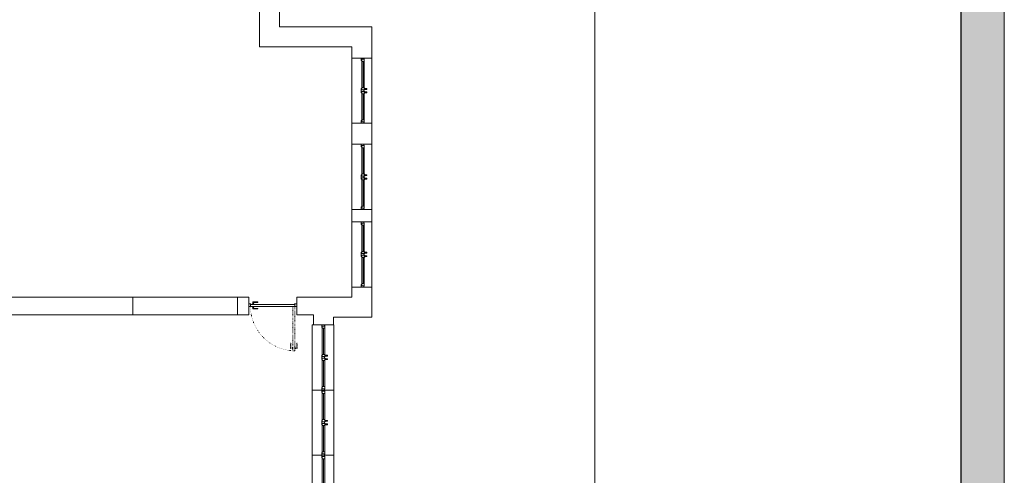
# Model space of a CAD drawing. Header units: millimetres. Extents: x 80301 to 146489, y -78581 to -28273.
# Tile 17 of 135: x 86902 to 89164, y -65340 to -64293. Entities that reach past the tile are written whole.
import ezdxf

# ---------------------------------------------------------------- set-up
doc = ezdxf.new("R2010")
doc.units = ezdxf.units.MM
doc.linetypes.add('ACAD_ISO03W100', pattern=[30, 12, -18])
doc.linetypes.add('ACAD_ISO07W100', pattern=[3, 0, -3])
doc.layers.get('0').update_dxf_attribs({"lineweight": 0})
for name, color, linetype, lineweight in [('A-opisram.ART', 250, 'Continuous', 0), ('stolarka_arch', 250, 'Continuous', 5), ('ściany ist..KF', 61, 'Continuous', 5)]:
    doc.layers.add(name, color=color, linetype=linetype, lineweight=lineweight)
doc.layers.add('A-pomocram.ART', color=254, linetype='Continuous', lineweight=0, plot=False)
doc.layers.add('A-przekrycieram.ART', color=7, linetype='Continuous', lineweight=0, true_color=0xffffff)

# ---------------------------------------------------------------- blocks, each defined once
blk = doc.blocks.new('*U1033')
at = {"layer": 'stolarka_arch', "lineweight": 0}
blk.add_lwpolyline([(0, 0), (150, 0), (150, -50), (0, -50)], close=True, dxfattribs=at)
at = {"layer": 'stolarka_arch'}
for points in [[(0, -22), (6, -22), (6, -23), (3, -23), (3, -28), (0, -28)], [(70, -22), (80, -22), (80, -23), (77, -23), (77, -28), (73, -28), (73, -23), (70, -23)], [(150, -22), (144, -22), (144, -23), (147, -23), (147, -28), (150, -28)], [(3, -23), (8, -23), (8, -29), (2, -29), (2, -28), (3, -28)], [(8, -26), (68, -26), (68, -23), (8, -23)], [(8, -26), (68, -26), (68, -29), (8, -29)], [(73, -23), (68, -23), (68, -29), (74, -29), (74, -28), (73, -28)], [(73, -30), (69, -30), (69, -29), (73, -29)], [(72, -35), (70, -35), (70, -30), (72, -30)], [(77, -23), (82, -23), (82, -29), (76, -29), (76, -28), (77, -28)], [(81, -30), (77, -30), (77, -29), (81, -29)], [(80, -35), (78, -35), (78, -30), (80, -30)], [(142, -26), (82, -26), (82, -23), (142, -23)], [(142, -26), (82, -26), (82, -29), (142, -29)], [(147, -23), (142, -23), (142, -29), (148, -29), (148, -28), (147, -28)]]:
    blk.add_lwpolyline(points, close=True, dxfattribs=at)
blk = doc.blocks.new('*U1034')
at = {"layer": 'stolarka_arch', "lineweight": 0}
blk.add_lwpolyline([(0, 0), (150, 0), (150, -50), (0, -50)], close=True, dxfattribs=at)
at = {"layer": 'stolarka_arch'}
for points in [[(0, -22), (6, -22), (6, -23), (3, -23), (3, -28), (0, -28)], [(70, -22), (80, -22), (80, -23), (77, -23), (77, -28), (73, -28), (73, -23), (70, -23)], [(150, -22), (144, -22), (144, -23), (147, -23), (147, -28), (150, -28)], [(3, -23), (8, -23), (8, -29), (2, -29), (2, -28), (3, -28)], [(8, -26), (68, -26), (68, -23), (8, -23)], [(8, -26), (68, -26), (68, -29), (8, -29)], [(73, -23), (68, -23), (68, -29), (74, -29), (74, -28), (73, -28)], [(73, -30), (69, -30), (69, -29), (73, -29)], [(72, -35), (70, -35), (70, -30), (72, -30)], [(77, -23), (82, -23), (82, -29), (76, -29), (76, -28), (77, -28)], [(81, -30), (77, -30), (77, -29), (81, -29)], [(80, -35), (78, -35), (78, -30), (80, -30)], [(142, -26), (82, -26), (82, -23), (142, -23)], [(142, -26), (82, -26), (82, -29), (142, -29)], [(147, -23), (142, -23), (142, -29), (148, -29), (148, -28), (147, -28)]]:
    blk.add_lwpolyline(points, close=True, dxfattribs=at)
blk = doc.blocks.new('*U1029')
at = {"layer": 'stolarka_arch', "lineweight": 0}
blk.add_lwpolyline([(0, 0), (138.4, 0), (138.4, -50), (0, -50)], close=True, dxfattribs=at)
at = {"layer": 'stolarka_arch'}
for points in [[(0, -22), (6, -22), (6, -23), (3, -23), (3, -28), (0, -28)], [(70, -22), (80, -22), (80, -23), (77, -23), (77, -28), (73, -28), (73, -23), (70, -23)], [(138.4, -22), (132.4, -22), (132.4, -23), (135.4, -23), (135.4, -28), (138.4, -28)], [(3, -23), (8, -23), (8, -29), (2, -29), (2, -28), (3, -28)], [(8, -26), (68, -26), (68, -23), (8, -23)], [(8, -26), (68, -26), (68, -29), (8, -29)], [(73, -23), (68, -23), (68, -29), (74, -29), (74, -28), (73, -28)], [(73, -30), (69, -30), (69, -29), (73, -29)], [(72, -35), (70, -35), (70, -30), (72, -30)], [(77, -23), (82, -23), (82, -29), (76, -29), (76, -28), (77, -28)], [(81, -30), (77, -30), (77, -29), (81, -29)], [(80, -35), (78, -35), (78, -30), (80, -30)], [(130.4, -26), (82, -26), (82, -23), (130.4, -23)], [(130.4, -26), (82, -26), (82, -29), (130.4, -29)], [(135.4, -23), (130.4, -23), (130.4, -29), (136.4, -29), (136.4, -28), (135.4, -28)]]:
    blk.add_lwpolyline(points, close=True, dxfattribs=at)
blk = doc.blocks.new('*U1047')
at = {"layer": 'stolarka_arch', "lineweight": 0}
blk.add_lwpolyline([(0, 0), (150, 0), (150, -46), (0, -46)], close=True, dxfattribs=at)
at = {"layer": 'stolarka_arch'}
for points in [[(0, -22), (6, -22), (6, -23), (3, -23), (3, -28), (0, -28)], [(70, -22), (80, -22), (80, -23), (77, -23), (77, -28), (73, -28), (73, -23), (70, -23)], [(150, -22), (144, -22), (144, -23), (147, -23), (147, -28), (150, -28)], [(3, -23), (8, -23), (8, -29), (2, -29), (2, -28), (3, -28)], [(8, -26), (68, -26), (68, -23), (8, -23)], [(8, -26), (68, -26), (68, -29), (8, -29)], [(73, -23), (68, -23), (68, -29), (74, -29), (74, -28), (73, -28)], [(73, -30), (69, -30), (69, -29), (73, -29)], [(72, -35), (70, -35), (70, -30), (72, -30)], [(77, -23), (82, -23), (82, -29), (76, -29), (76, -28), (77, -28)], [(81, -30), (77, -30), (77, -29), (81, -29)], [(80, -35), (78, -35), (78, -30), (80, -30)], [(142, -26), (82, -26), (82, -23), (142, -23)], [(142, -26), (82, -26), (82, -29), (142, -29)], [(147, -23), (142, -23), (142, -29), (148, -29), (148, -28), (147, -28)]]:
    blk.add_lwpolyline(points, close=True, dxfattribs=at)
blk = doc.blocks.new('*U1048')
at = {"layer": 'stolarka_arch', "lineweight": 0}
blk.add_lwpolyline([(0, 0), (150, 0), (150, -46), (0, -46)], close=True, dxfattribs=at)
at = {"layer": 'stolarka_arch'}
for points in [[(0, -22), (6, -22), (6, -23), (3, -23), (3, -28), (0, -28)], [(70, -22), (80, -22), (80, -23), (77, -23), (77, -28), (73, -28), (73, -23), (70, -23)], [(150, -22), (144, -22), (144, -23), (147, -23), (147, -28), (150, -28)], [(3, -23), (8, -23), (8, -29), (2, -29), (2, -28), (3, -28)], [(8, -26), (68, -26), (68, -23), (8, -23)], [(8, -26), (68, -26), (68, -29), (8, -29)], [(73, -23), (68, -23), (68, -29), (74, -29), (74, -28), (73, -28)], [(73, -30), (69, -30), (69, -29), (73, -29)], [(72, -35), (70, -35), (70, -30), (72, -30)], [(77, -23), (82, -23), (82, -29), (76, -29), (76, -28), (77, -28)], [(81, -30), (77, -30), (77, -29), (81, -29)], [(80, -35), (78, -35), (78, -30), (80, -30)], [(142, -26), (82, -26), (82, -23), (142, -23)], [(142, -26), (82, -26), (82, -29), (142, -29)], [(147, -23), (142, -23), (142, -29), (148, -29), (148, -28), (147, -28)]]:
    blk.add_lwpolyline(points, close=True, dxfattribs=at)
blk = doc.blocks.new('*U1049')
at = {"layer": 'stolarka_arch', "lineweight": 0}
blk.add_lwpolyline([(0, 0), (150, 0), (150, -46), (0, -46)], close=True, dxfattribs=at)
at = {"layer": 'stolarka_arch'}
for points in [[(0, -22), (6, -22), (6, -23), (3, -23), (3, -28), (0, -28)], [(70, -22), (80, -22), (80, -23), (77, -23), (77, -28), (73, -28), (73, -23), (70, -23)], [(150, -22), (144, -22), (144, -23), (147, -23), (147, -28), (150, -28)], [(3, -23), (8, -23), (8, -29), (2, -29), (2, -28), (3, -28)], [(8, -26), (68, -26), (68, -23), (8, -23)], [(8, -26), (68, -26), (68, -29), (8, -29)], [(73, -23), (68, -23), (68, -29), (74, -29), (74, -28), (73, -28)], [(73, -30), (69, -30), (69, -29), (73, -29)], [(72, -35), (70, -35), (70, -30), (72, -30)], [(77, -23), (82, -23), (82, -29), (76, -29), (76, -28), (77, -28)], [(81, -30), (77, -30), (77, -29), (81, -29)], [(80, -35), (78, -35), (78, -30), (80, -30)], [(142, -26), (82, -26), (82, -23), (142, -23)], [(142, -26), (82, -26), (82, -29), (142, -29)], [(147, -23), (142, -23), (142, -29), (148, -29), (148, -28), (147, -28)]]:
    blk.add_lwpolyline(points, close=True, dxfattribs=at)
blk = doc.blocks.new('*U648')
at = {"layer": 'stolarka_arch', "linetype": 'ACAD_ISO03W100', "lineweight": 0, "ltscale": 0.1}
for points in [[(3.5, 97), (-1.5, 97), (-1.5, 85), (-0.5, 85), (-0.5, 95), (3.5, 95)], [(3.5, 98), (3.5, 94), (4.5, 94), (4.5, 98)], [(4.5, 102), (4.5, 0), (8.5, 0), (8.5, 102)], [(9.5, 98), (9.5, 94), (8.5, 94), (8.5, 98)], [(9.5, 97), (14.5, 97), (14.5, 85), (13.5, 85), (13.5, 95), (9.5, 95)]]:
    blk.add_lwpolyline(points, close=True, dxfattribs=at)
at = {"layer": 'stolarka_arch'}
for points in [[(5, -4), (5, -6), (0, -6), (0, 0), (4, 0), (4, -4), (5, -4)], [(106, 0), (4, 0), (4, -4), (106, -4)], [(101, 1), (101, 6), (89, 6), (89, 5), (99, 5), (99, 1)], [(102, 1), (98, 1), (98, 0), (102, 0)], [(105, -4), (105, -6), (110, -6), (110, 0), (106, 0), (106, -4), (105, -4)], [(101, -5), (101, -10), (89, -10), (89, -9), (99, -9), (99, -5)], [(102, -5), (98, -5), (98, -4), (102, -4)]]:
    blk.add_lwpolyline(points, close=True, dxfattribs=at)
blk.add_circle((4, 0.5), 0.5, dxfattribs=at)
at = {"layer": 'stolarka_arch', "linetype": 'ACAD_ISO07W100', "lineweight": 0, "ltscale": 0.5}
blk.add_arc((4, 0), 102, 0, 89.6506, dxfattribs=at)
blk = doc.blocks.new('*U1234')
at = {"layer": 'A-przekrycieram.ART'}
h = blk.add_hatch(color=256, dxfattribs=at)
h.dxf.hatch_style = 1
h.paths.add_polyline_path([(0, 4200), (8500, 4200), (8500, 0), (0, 0)])
h.paths.add_polyline_path([(200, 4100), (8400, 4100), (8400, 100), (200, 100)], flags=16)
at = {"layer": 'A-opisram.ART'}
blk.add_line((7559.44, 100), (7559.44, 4100), dxfattribs=at)
at = {"layer": 'A-opisram.ART', "lineweight": 30}
blk.add_lwpolyline([(200, 4100), (8400, 4100), (8400, 100), (200, 100)], close=True, dxfattribs=at)
at = {"layer": 'A-pomocram.ART'}
blk.add_lwpolyline([(0, 4200), (8500, 4200), (8500, 0), (0, 0)], close=True, dxfattribs=at)

msp = doc.modelspace()

# ---------------------------------------------------------------- linework, layer by layer
msp.add_lwpolyline([(87162.11, -64970.99), (87402.11, -64970.99), (87402.11, -64930.99), (87162.11, -64930.99)], close=True)
at = {"layer": 'ściany ist..KF', "linetype": 'ByBlock'}
for points in [[(87452.61, -64354.99), (87664.61, -64354.99), (87664.61, -64380.71), (87710.61, -64380.71), (87710.61, -64308.99), (87498.61, -64308.99), (87498.61, -64252.54), (87452.61, -64252.54)], [(87664.61, -64579.07), (87710.61, -64579.07), (87710.61, -64530.71), (87664.61, -64530.71)], [(87664.61, -64757.39), (87710.61, -64757.39), (87710.61, -64729.07), (87664.61, -64729.07)]]:
    msp.add_lwpolyline(points, close=True, dxfattribs=at)
for points in [[(87428.19, -64970.99), (87428.19, -64930.99), (86882.61, -64930.99), (86882.61, -64332.49), (86852.61, -64332.49), (86852.61, -64970.99), (87428.19, -64970.99)], [(87538.19, -64970.99), (87538.19, -64930.99), (87664.61, -64930.99), (87664.61, -64907.39), (87710.61, -64907.39), (87710.61, -64976.99), (87622.61, -64976.99), (87622.61, -64994.12), (87576.61, -64994.12), (87576.61, -64970.99), (87538.19, -64970.99)]]:
    msp.add_lwpolyline(points, dxfattribs=at)

# ---------------------------------------------------------------- block references
msp.add_blockref('*U1234', (80663.85, -66535.84))
at = {"layer": 'stolarka_arch', "xscale": -1, "rotation": 90}
for name, p in [('*U1047', (87664.61, -64380.71)), ('*U1048', (87664.61, -64579.07)), ('*U1049', (87664.61, -64757.39))]:
    msp.add_blockref(name, p, dxfattribs=at)
at = {"layer": 'stolarka_arch', "color": 5, "rotation": 180}
msp.add_blockref('*U648', (87538.19, -64951.72), dxfattribs=at)
at = {"layer": 'stolarka_arch', "color": 5, "xscale": -1, "rotation": 89.99999457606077}
for name, p in [('*U1033', (87573.77, -64994.12)), ('*U1034', (87573.77, -65144.12)), ('*U1029', (87573.77, -65294.12))]:
    msp.add_blockref(name, p, dxfattribs=at)

doc.saveas('drawing.dxf')
